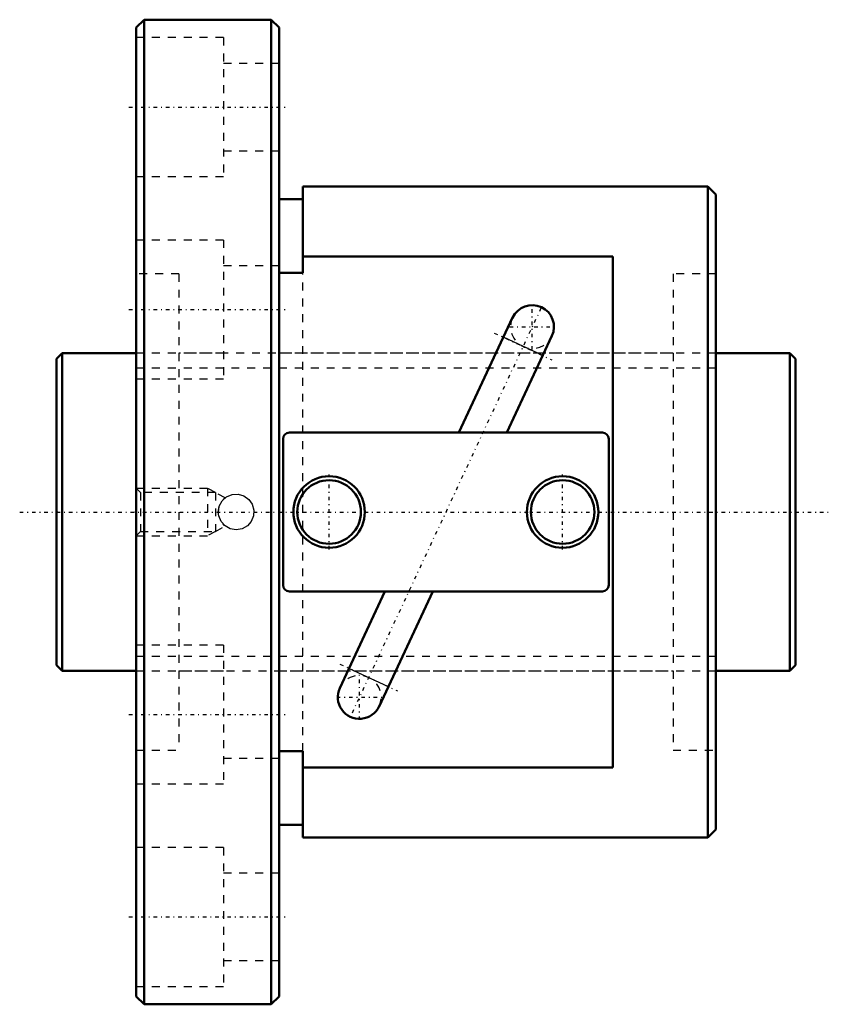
# Model space of a CAD drawing. Header units: millimetres. Extents: x -5 to 98, y -62 to 62.
import ezdxf

# ---------------------------------------------------------------- set-up
doc = ezdxf.new("R2010")
doc.units = ezdxf.units.MM
doc.linetypes.add('Center', pattern=[1.5, 0.45, -0.5, 0.05, -0.5])
doc.linetypes.add('Dashed', pattern=[2, 1, -1])
for name, color, linetype, lineweight in [('2d ConnectionPoints', 7, 'Continuous', 50), ('AM_0', 7, 'Continuous', 50), ('AM_4', 3, 'Continuous', 25), ('AM_5', 3, 'Continuous', 25), ('AM_7', 7, 'Center', 25), ('AM_9', 6, 'Dashed', 25)]:
    doc.layers.add(name, color=color, linetype=linetype, lineweight=lineweight)

# ---------------------------------------------------------------- blocks, each defined once
blk = doc.blocks.new('1_BNF_4010_2_5RR_Nut_0_in_BNF4010V_2_5RRG1_93LC0_000_rev_0')
at = {"layer": 'AM_0'}
for p, q in [((11, 62), (10, 61)), ((27, 62), (11, 62)), ((11, 62), (11, -62)), ((28, 61), (27, 62)), ((27, 62), (27, -62)), ((10, 61), (10, -61)), ((28, 61), (28, -61)), ((31, 41), (31, 30.1)), ((82, 41), (31, 41)), ((83, 40), (82, 41)), ((82, 41), (82, -41)), ((83, 40), (83, -40)), ((31, 39.4), (28, 39.4)), ((70, 32.17), (31, 32.17)), ((70, -32.17), (70, 32.17)), ((31, 30.1), (28, 30.1)), ((57.4, 24.48), (50.65, 10)), ((56.68, 10), (62.35, 22.17)), ((68.7, 10), (29.3, 10)), ((28.5, 9.2), (28.5, -9.2)), ((69.5, -9.2), (69.5, 9.2)), ((29.3, -10), (68.7, -10)), ((41.32, -10), (35.65, -22.17)), ((40.6, -24.48), (47.35, -10)), ((28, -30.1), (31, -30.1)), ((31, -30.1), (31, -41)), ((31, -32.17), (70, -32.17)), ((28, -39.4), (31, -39.4)), ((82, -41), (83, -40)), ((31, -41), (82, -41)), ((10, -61), (11, -62)), ((11, -62), (27, -62)), ((27, -62), (28, -61))]:
    blk.add_line(p, q, dxfattribs=at)
for centre, radius in [((34.3, 0), 4.5), ((34.3, 0), 4), ((63.7, 0), 4.5), ((63.7, 0), 4)]:
    blk.add_circle(centre, radius, dxfattribs=at)
for centre, radius, start, end in [((59.88, 23.32), 2.73, 335, 155), ((29.3, 9.2), 0.8, 90, 180), ((68.7, 9.2), 0.8, 0, 90), ((29.3, -9.2), 0.8, 180, 270), ((68.7, -9.2), 0.8, 270, 360), ((38.12, -23.32), 2.73, 155, 335)]:
    blk.add_arc(centre, radius, start, end, dxfattribs=at)
at = {"layer": 'AM_4'}
for p, q in [((61.2, 19.69), (56.24, 22)), ((41.76, -22), (36.8, -19.69))]:
    blk.add_line(p, q, dxfattribs=at)
at = {"layer": 'AM_5', "linetype": 'Dashed'}
for p, q in [((10, 3), (19, 3)), ((20, 2.46), (19, 3)), ((19, 3), (19, -3)), ((20, -2.46), (19, -3)), ((10, -3), (19, -3))]:
    blk.add_line(p, q, dxfattribs=at)
at = {"layer": 'AM_7'}
for p, q in [((9.1, 51), (28.9, 51)), ((59.88, 20.45), (59.88, 26.19)), ((9.1, 25.5), (28.9, 25.5)), ((60.96, 25.65), (37.04, -25.65)), ((55.1, 22.53), (62.34, 19.16)), ((57.01, 23.32), (62.74, 23.32)), ((34.3, -4.73), (34.3, 4.73)), ((63.7, -4.73), (63.7, 4.73)), ((35.66, -19.16), (42.9, -22.53)), ((38.12, -26.19), (38.12, -20.45)), ((35.26, -23.32), (40.99, -23.32)), ((9.1, -25.5), (28.9, -25.5)), ((9.1, -51), (28.9, -51))]:
    blk.add_line(p, q, dxfattribs=at)
at = {"layer": 'AM_9'}
for p, q in [((21, 59.75), (10, 59.75)), ((21, 59.75), (21, 42.25)), ((28, 56.5), (21, 56.5)), ((21, 45.5), (28, 45.5)), ((10, 42.25), (21, 42.25)), ((21, 34.25), (10, 34.25)), ((21, 34.25), (21, 16.75)), ((28, 31), (21, 31)), ((15.4, 30), (10, 30)), ((15.4, 30), (15.4, -30)), ((31, -30.1), (31, 30.1)), ((83, 30), (77.6, 30)), ((77.6, 30), (77.6, -30)), ((77.6, 20), (15.4, 20)), ((10, 16.75), (21, 16.75)), ((10.54, 2.46), (10, 3)), ((20, 2.46), (10.54, 2.46)), ((10.54, 2.46), (10.54, -2.46)), ((21.22, 1.78), (20, 2.46)), ((20, 2.46), (20, -2.46)), ((10, -3), (10.54, -2.46)), ((10.54, -2.46), (20, -2.46)), ((20, -2.46), (21.21, -1.78)), ((21, -16.75), (10, -16.75)), ((21, -16.75), (21, -34.25)), ((15.4, -20), (77.6, -20)), ((10, -30), (15.4, -30)), ((21, -31), (28, -31)), ((77.6, -30), (83, -30)), ((10, -34.25), (21, -34.25)), ((21, -42.25), (10, -42.25)), ((21, -42.25), (21, -59.75)), ((28, -45.5), (21, -45.5)), ((21, -56.5), (28, -56.5)), ((10, -59.75), (21, -59.75))]:
    blk.add_line(p, q, dxfattribs=at)
for points in [[(20.35, 0), (20.48, 0.74), (20.84, 1.4), (21.4, 1.9), (22.1, 2.19), (22.85, 2.24), (23.58, 2.03), (24.19, 1.59), (24.63, 0.98), (24.84, 0.25), (24.79, -0.5), (24.51, -1.19), (24.01, -1.76), (23.34, -2.12), (22.6, -2.25), (21.86, -2.12), (21.2, -1.76), (20.7, -1.2), (20.41, -0.5), (20.35, 0)], [(21.22, 1.78), (21.15, 1.72), (21.09, 1.67)]]:
    blk.add_lwpolyline(points, dxfattribs=at)
for centre, radius, start, end in [((59.88, 23.32), 2.73, 155, 335), ((22.6, 0), 2.25, 132.1656, 139.4318), ((22.6, 0), 2.25, 163.0726, 184.1698), ((22.6, 0), 2.25, 221.3674, 227.8344), ((38.12, -23.32), 2.73, 335, 155)]:
    blk.add_arc(centre, radius, start, end, dxfattribs=at)
blk = doc.blocks.new('2_BNF_4010_2_5RR000_Shaft_0_in_BNF4010V_2_5RRG1_93LC0_000_rev_0')
at = {"layer": 'AM_0'}
for p, q in [((0.7, 20), (0, 19.3)), ((10, 20), (0.7, 20)), ((0.7, 20), (0.7, -20)), ((92.3, 20), (83, 20)), ((93, 19.3), (92.3, 20)), ((92.3, 20), (92.3, -20)), ((0, 19.3), (0, -19.3)), ((93, 19.3), (93, -19.3)), ((0, -19.3), (0.7, -20)), ((92.3, -20), (93, -19.3)), ((0.7, -20), (10, -20)), ((83, -20), (92.3, -20))]:
    blk.add_line(p, q, dxfattribs=at)
at = {"layer": 'AM_5', "linetype": 'Dashed'}
for p, q in [((10, 18.1595), (83, 18.1595)), ((10, -18.1595), (83, -18.1595))]:
    blk.add_line(p, q, dxfattribs=at)
at = {"layer": 'AM_7'}
blk.add_line((-4.65, 0), (97.65, 0), dxfattribs=at)
at = {"layer": 'AM_9'}
for p, q in [((21, 20), (10, 20)), ((83, 20), (28, 20)), ((10, -20), (21, -20)), ((28, -20), (83, -20))]:
    blk.add_line(p, q, dxfattribs=at)

msp = doc.modelspace()

# ---------------------------------------------------------------- linework, layer by layer
at = {"layer": '2d ConnectionPoints'}
for p in [(0, 0), (10, 0)]:
    msp.add_point(p, dxfattribs=at)

# ---------------------------------------------------------------- block references
for name in ['1_BNF_4010_2_5RR_Nut_0_in_BNF4010V_2_5RRG1_93LC0_000_rev_0', '2_BNF_4010_2_5RR000_Shaft_0_in_BNF4010V_2_5RRG1_93LC0_000_rev_0']:
    msp.add_blockref(name, (0, 0))

doc.saveas('drawing.dxf')
